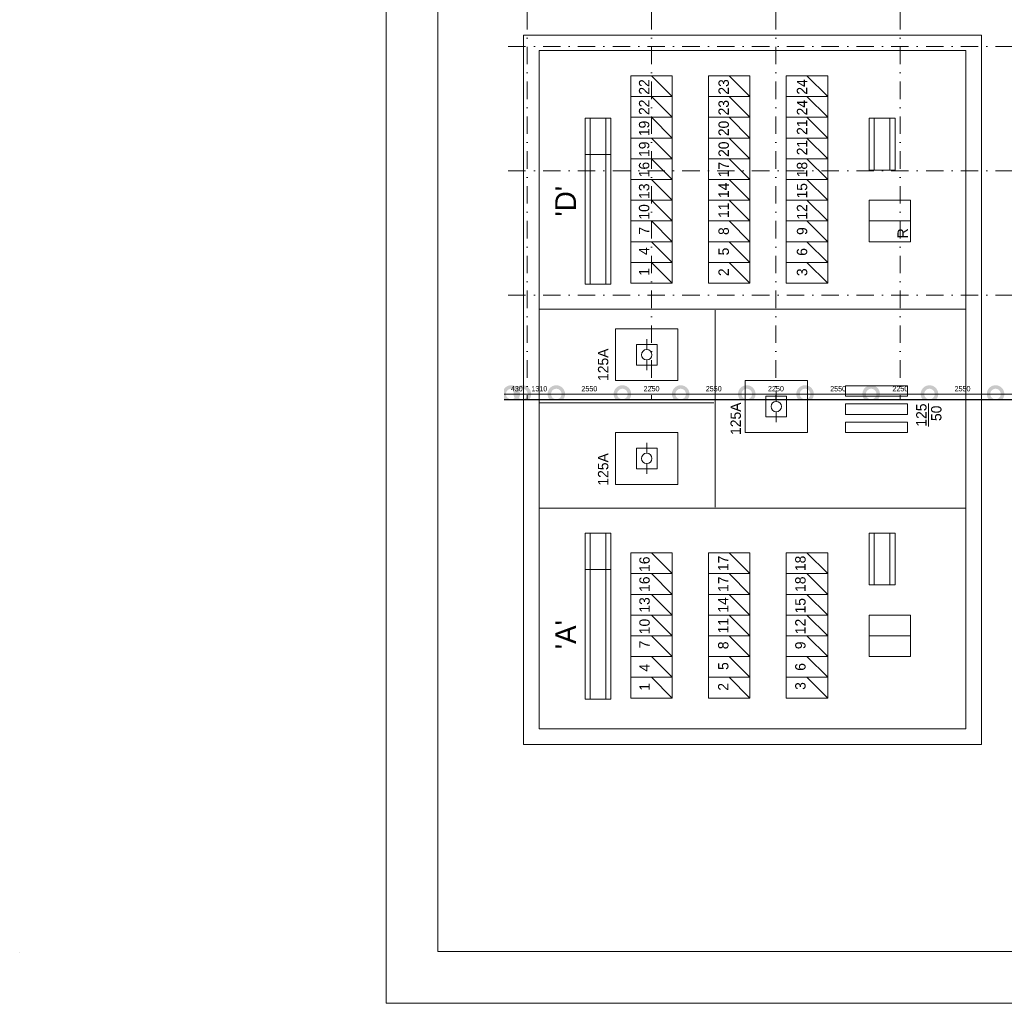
# Model space of a CAD drawing. Header units: millimetres. Extents: x -12328 to 85769, y 0 to 59371.
# Tile 1 of 18: x -12328 to 25668, y 0 to 37937. Entities that reach past the tile are written whole.
import ezdxf
from ezdxf.xclip import XClip

# ---------------------------------------------------------------- set-up
doc = ezdxf.new("R2010")
doc.units = ezdxf.units.MM
doc.header["$PDMODE"] = 3
doc.header["$PDSIZE"] = 1
doc.linetypes.add('DGN1', pattern=[504.6, 0, -504.6])
doc.linetypes.add('DGN4', pattern=[1343.35376, 671.67688, -335.83844, 0, -335.83844])
for name, color, linetype in [('1', 7, 'Continuous'), ('52', 7, 'Continuous'), ('56', 7, 'Continuous'), ('58', 7, 'Continuous'), ('63', 7, 'Continuous')]:
    doc.layers.add(name, color=color, linetype=linetype)
doc.styles.add('dgn003', font='dgn003.shx')
doc.styles.get("Standard").update_dxf_attribs({"font": 'arial.ttf'})
doc.dimstyles.get("Standard").update_dxf_attribs({"dimtxt": 0.18, "dimasz": 0.18, "dimexe": 0.18, "dimexo": 0.0625, "dimgap": 0.09, "dimtad": 0, "dimtih": 1, "dimtoh": 1, "dimdec": 4, "dimzin": 0, "dimdsep": 46, "dimtxsty": 'Standard', "dimcen": 0.09, "dimadec": 0, "dimazin": 0, "dimtfac": 1, "dimtdec": 4, "dimtofl": 0, "dimtmove": 0, "dimatfit": 3, "dimfxl": 1, "dimtolj": 1, "dimtzin": 0, "dimarcsym": 0})

# ---------------------------------------------------------------- blocks, each defined once
blk = doc.blocks.new('AnonymousCell')
at = {"layer": '52', "color": 1, "linetype": 'Continuous', "lineweight": 0}
blk.add_line((700, -400), (-100, 400), dxfattribs=at)
at = {"layer": '52', "color": 1, "linetype": 'Continuous', "lineweight": 0, "flags": 128}
blk.add_lwpolyline([(700, -400), (700, 400), (-900, 400), (-900, -400), (700, -400)], dxfattribs=at)
blk = doc.blocks.new('AnonymousCell1')
at = {"layer": '52', "color": 1, "linetype": 'Continuous', "lineweight": 0}
blk.add_line((700, -400), (-100, 400), dxfattribs=at)
at = {"layer": '52', "color": 1, "linetype": 'Continuous', "lineweight": 0, "flags": 128}
blk.add_lwpolyline([(700, -400), (700, 400), (-900, 400), (-900, -400), (700, -400)], dxfattribs=at)
blk = doc.blocks.new('AnonymousCell2')
at = {"layer": '52', "color": 1, "linetype": 'Continuous', "lineweight": 0}
blk.add_line((700, -400), (-100, 400), dxfattribs=at)
at = {"layer": '52', "color": 1, "linetype": 'Continuous', "lineweight": 0, "flags": 128}
blk.add_lwpolyline([(700, -400), (700, 400), (-900, 400), (-900, -400), (700, -400)], dxfattribs=at)
blk = doc.blocks.new('AnonymousCell3')
at = {"layer": '52', "color": 1, "linetype": 'Continuous', "lineweight": 0}
blk.add_line((700, -400), (-100, 400), dxfattribs=at)
at = {"layer": '52', "color": 1, "linetype": 'Continuous', "lineweight": 0, "flags": 128}
blk.add_lwpolyline([(700, -400), (700, 400), (-900, 400), (-900, -400), (700, -400)], dxfattribs=at)
blk = doc.blocks.new('AnonymousCell4')
at = {"layer": '52', "color": 1, "linetype": 'Continuous', "lineweight": 0}
blk.add_line((700, -400), (-100, 400), dxfattribs=at)
at = {"layer": '52', "color": 1, "linetype": 'Continuous', "lineweight": 0, "flags": 128}
blk.add_lwpolyline([(700, -400), (700, 400), (-900, 400), (-900, -400), (700, -400)], dxfattribs=at)
blk = doc.blocks.new('AnonymousCell5')
at = {"layer": '52', "color": 1, "linetype": 'Continuous', "lineweight": 0}
blk.add_line((700, -400), (-100, 400), dxfattribs=at)
at = {"layer": '52', "color": 1, "linetype": 'Continuous', "lineweight": 0, "flags": 128}
blk.add_lwpolyline([(700, -400), (700, 400), (-900, 400), (-900, -400), (700, -400)], dxfattribs=at)
blk = doc.blocks.new('AnonymousCell6')
at = {"layer": '52', "color": 1, "linetype": 'Continuous', "lineweight": 0}
blk.add_line((700, -400), (-100, 400), dxfattribs=at)
at = {"layer": '52', "color": 1, "linetype": 'Continuous', "lineweight": 0, "flags": 128}
blk.add_lwpolyline([(700, -400), (700, 400), (-900, 400), (-900, -400), (700, -400)], dxfattribs=at)
blk = doc.blocks.new('AnonymousCell7')
at = {"layer": '52', "color": 1, "linetype": 'Continuous', "lineweight": 0}
blk.add_line((700, -400), (-100, 400), dxfattribs=at)
at = {"layer": '52', "color": 1, "linetype": 'Continuous', "lineweight": 0, "flags": 128}
blk.add_lwpolyline([(700, -400), (700, 400), (-900, 400), (-900, -400), (700, -400)], dxfattribs=at)
blk = doc.blocks.new('AnonymousCell8')
at = {"layer": '52', "color": 1, "linetype": 'Continuous', "lineweight": 0}
blk.add_line((700, -400), (-100, 400), dxfattribs=at)
at = {"layer": '52', "color": 1, "linetype": 'Continuous', "lineweight": 0, "flags": 128}
blk.add_lwpolyline([(700, -400), (700, 400), (-900, 400), (-900, -400), (700, -400)], dxfattribs=at)
blk = doc.blocks.new('AnonymousCell9')
at = {"layer": '52', "color": 1, "linetype": 'Continuous', "lineweight": 0}
blk.add_line((700, -400), (-100, 400), dxfattribs=at)
at = {"layer": '52', "color": 1, "linetype": 'Continuous', "lineweight": 0, "flags": 128}
blk.add_lwpolyline([(700, -400), (700, 400), (-900, 400), (-900, -400), (700, -400)], dxfattribs=at)
blk = doc.blocks.new('AnonymousCell10')
at = {"layer": '52', "color": 1, "linetype": 'Continuous', "lineweight": 0}
blk.add_line((700, -400), (-100, 400), dxfattribs=at)
at = {"layer": '52', "color": 1, "linetype": 'Continuous', "lineweight": 0, "flags": 128}
blk.add_lwpolyline([(700, -400), (700, 400), (-900, 400), (-900, -400), (700, -400)], dxfattribs=at)
blk = doc.blocks.new('AnonymousCell11')
at = {"layer": '52', "color": 1, "linetype": 'Continuous', "lineweight": 0}
blk.add_line((700, -400), (-100, 400), dxfattribs=at)
at = {"layer": '52', "color": 1, "linetype": 'Continuous', "lineweight": 0, "flags": 128}
blk.add_lwpolyline([(700, -400), (700, 400), (-900, 400), (-900, -400), (700, -400)], dxfattribs=at)
blk = doc.blocks.new('AnonymousCell12')
at = {"layer": '52', "color": 1, "linetype": 'Continuous', "lineweight": 0}
blk.add_line((700, -400), (-100, 400), dxfattribs=at)
at = {"layer": '52', "color": 1, "linetype": 'Continuous', "lineweight": 0, "flags": 128}
blk.add_lwpolyline([(700, -400), (700, 400), (-900, 400), (-900, -400), (700, -400)], dxfattribs=at)
blk = doc.blocks.new('AnonymousCell13')
at = {"layer": '52', "color": 1, "linetype": 'Continuous', "lineweight": 0}
blk.add_line((700, -400), (-100, 400), dxfattribs=at)
at = {"layer": '52', "color": 1, "linetype": 'Continuous', "lineweight": 0, "flags": 128}
blk.add_lwpolyline([(700, -400), (700, 400), (-900, 400), (-900, -400), (700, -400)], dxfattribs=at)
blk = doc.blocks.new('AnonymousCell14')
at = {"layer": '52', "color": 1, "linetype": 'Continuous', "lineweight": 0}
blk.add_line((700, -400), (-100, 400), dxfattribs=at)
at = {"layer": '52', "color": 1, "linetype": 'Continuous', "lineweight": 0, "flags": 128}
blk.add_lwpolyline([(700, -400), (700, 400), (-900, 400), (-900, -400), (700, -400)], dxfattribs=at)
blk = doc.blocks.new('AnonymousCell15')
at = {"layer": '52', "color": 1, "linetype": 'Continuous', "lineweight": 0}
blk.add_line((700, -400), (-100, 400), dxfattribs=at)
at = {"layer": '52', "color": 1, "linetype": 'Continuous', "lineweight": 0, "flags": 128}
blk.add_lwpolyline([(700, -400), (700, 400), (-900, 400), (-900, -400), (700, -400)], dxfattribs=at)
blk = doc.blocks.new('AnonymousCell16')
at = {"layer": '52', "color": 1, "linetype": 'Continuous', "lineweight": 0}
blk.add_line((700, -400), (-100, 400), dxfattribs=at)
at = {"layer": '52', "color": 1, "linetype": 'Continuous', "lineweight": 0, "flags": 128}
blk.add_lwpolyline([(700, -400), (700, 400), (-900, 400), (-900, -400), (700, -400)], dxfattribs=at)
blk = doc.blocks.new('AnonymousCell17')
at = {"layer": '52', "color": 1, "linetype": 'Continuous', "lineweight": 0}
blk.add_line((700, -400), (-100, 400), dxfattribs=at)
at = {"layer": '52', "color": 1, "linetype": 'Continuous', "lineweight": 0, "flags": 128}
blk.add_lwpolyline([(700, -400), (700, 400), (-900, 400), (-900, -400), (700, -400)], dxfattribs=at)
blk = doc.blocks.new('AnonymousCell18')
at = {"layer": '52', "color": 1, "linetype": 'Continuous', "lineweight": 0}
blk.add_line((700, -400), (-100, 400), dxfattribs=at)
at = {"layer": '52', "color": 1, "linetype": 'Continuous', "lineweight": 0, "flags": 128}
blk.add_lwpolyline([(700, -400), (700, 400), (-900, 400), (-900, -400), (700, -400)], dxfattribs=at)
blk = doc.blocks.new('AnonymousCell19')
at = {"layer": '52', "color": 1, "linetype": 'Continuous', "lineweight": 0}
blk.add_line((700, -400), (-100, 400), dxfattribs=at)
at = {"layer": '52', "color": 1, "linetype": 'Continuous', "lineweight": 0, "flags": 128}
blk.add_lwpolyline([(700, -400), (700, 400), (-900, 400), (-900, -400), (700, -400)], dxfattribs=at)
blk = doc.blocks.new('AnonymousCell20')
at = {"layer": '52', "color": 1, "linetype": 'Continuous', "lineweight": 0}
blk.add_line((700, -400), (-100, 400), dxfattribs=at)
at = {"layer": '52', "color": 1, "linetype": 'Continuous', "lineweight": 0, "flags": 128}
blk.add_lwpolyline([(700, -400), (700, 400), (-900, 400), (-900, -400), (700, -400)], dxfattribs=at)
blk = doc.blocks.new('AnonymousCell21')
at = {"layer": '52', "color": 1, "linetype": 'Continuous', "lineweight": 0}
for p, q in [((0, 200), (0, 600)), ((0, -200), (0, -600))]:
    blk.add_line(p, q, dxfattribs=at)
at = {"layer": '52', "color": 1, "linetype": 'Continuous', "lineweight": 0, "flags": 128}
for points in [[(-1200, -1000), (-1200, 1000), (1200, 1000), (1200, -1000), (-1200, -1000)], [(400, -400), (400, 400), (-400, 400), (-400, -400), (400, -400)]]:
    blk.add_lwpolyline(points, dxfattribs=at)
at = {"layer": '52', "color": 1, "linetype": 'Continuous', "lineweight": 0}
blk.add_circle((-1, 0), 200, dxfattribs=at)
blk = doc.blocks.new('AnonymousCell22')
at = {"layer": '52', "color": 1, "linetype": 'Continuous', "lineweight": 0}
for p, q in [((0, 200), (0, 600)), ((0, -200), (0, -600))]:
    blk.add_line(p, q, dxfattribs=at)
at = {"layer": '52', "color": 1, "linetype": 'Continuous', "lineweight": 0, "flags": 128}
for points in [[(-1200, -1000), (-1200, 1000), (1200, 1000), (1200, -1000), (-1200, -1000)], [(400, -400), (400, 400), (-400, 400), (-400, -400), (400, -400)]]:
    blk.add_lwpolyline(points, dxfattribs=at)
at = {"layer": '52', "color": 1, "linetype": 'Continuous', "lineweight": 0}
blk.add_circle((-1, 0), 200, dxfattribs=at)
blk = doc.blocks.new('AnonymousCell23')
at = {"layer": '52', "color": 1, "linetype": 'Continuous', "lineweight": 0}
for p, q in [((0, 200), (0, 600)), ((0, -200), (0, -600))]:
    blk.add_line(p, q, dxfattribs=at)
at = {"layer": '52', "color": 1, "linetype": 'Continuous', "lineweight": 0, "flags": 128}
for points in [[(-1200, -1000), (-1200, 1000), (1200, 1000), (1200, -1000), (-1200, -1000)], [(400, -400), (400, 400), (-400, 400), (-400, -400), (400, -400)]]:
    blk.add_lwpolyline(points, dxfattribs=at)
at = {"layer": '52', "color": 1, "linetype": 'Continuous', "lineweight": 0}
blk.add_circle((-1, 0), 200, dxfattribs=at)
blk = doc.blocks.new('AnonymousCell24')
at = {"layer": '52', "color": 1, "linetype": 'Continuous', "lineweight": 0}
blk.add_line((700, -400), (-100, 400), dxfattribs=at)
at = {"layer": '52', "color": 1, "linetype": 'Continuous', "lineweight": 0, "flags": 128}
blk.add_lwpolyline([(700, -400), (700, 400), (-900, 400), (-900, -400), (700, -400)], dxfattribs=at)
blk = doc.blocks.new('AnonymousCell25')
at = {"layer": '52', "color": 1, "linetype": 'Continuous', "lineweight": 0}
blk.add_line((700, -400), (-100, 400), dxfattribs=at)
at = {"layer": '52', "color": 1, "linetype": 'Continuous', "lineweight": 0, "flags": 128}
blk.add_lwpolyline([(700, -400), (700, 400), (-900, 400), (-900, -400), (700, -400)], dxfattribs=at)
blk = doc.blocks.new('AnonymousCell26')
at = {"layer": '52', "color": 1, "linetype": 'Continuous', "lineweight": 0}
blk.add_line((700, -400), (-100, 400), dxfattribs=at)
at = {"layer": '52', "color": 1, "linetype": 'Continuous', "lineweight": 0, "flags": 128}
blk.add_lwpolyline([(700, -400), (700, 400), (-900, 400), (-900, -400), (700, -400)], dxfattribs=at)
blk = doc.blocks.new('AnonymousCell27')
at = {"layer": '52', "color": 1, "linetype": 'Continuous', "lineweight": 0}
blk.add_line((700, -400), (-100, 400), dxfattribs=at)
at = {"layer": '52', "color": 1, "linetype": 'Continuous', "lineweight": 0, "flags": 128}
blk.add_lwpolyline([(700, -400), (700, 400), (-900, 400), (-900, -400), (700, -400)], dxfattribs=at)
blk = doc.blocks.new('AnonymousCell28')
at = {"layer": '52', "color": 1, "linetype": 'Continuous', "lineweight": 0}
blk.add_line((700, -400), (-100, 400), dxfattribs=at)
at = {"layer": '52', "color": 1, "linetype": 'Continuous', "lineweight": 0, "flags": 128}
blk.add_lwpolyline([(700, -400), (700, 400), (-900, 400), (-900, -400), (700, -400)], dxfattribs=at)
blk = doc.blocks.new('AnonymousCell29')
at = {"layer": '52', "color": 1, "linetype": 'Continuous', "lineweight": 0}
blk.add_line((700, -400), (-100, 400), dxfattribs=at)
at = {"layer": '52', "color": 1, "linetype": 'Continuous', "lineweight": 0, "flags": 128}
blk.add_lwpolyline([(700, -400), (700, 400), (-900, 400), (-900, -400), (700, -400)], dxfattribs=at)
blk = doc.blocks.new('AnonymousCell30')
at = {"layer": '52', "color": 1, "linetype": 'Continuous', "lineweight": 0}
blk.add_line((700, -400), (-100, 400), dxfattribs=at)
at = {"layer": '52', "color": 1, "linetype": 'Continuous', "lineweight": 0, "flags": 128}
blk.add_lwpolyline([(700, -400), (700, 400), (-900, 400), (-900, -400), (700, -400)], dxfattribs=at)
blk = doc.blocks.new('AnonymousCell31')
at = {"layer": '52', "color": 1, "linetype": 'Continuous', "lineweight": 0}
blk.add_line((700, -400), (-100, 400), dxfattribs=at)
at = {"layer": '52', "color": 1, "linetype": 'Continuous', "lineweight": 0, "flags": 128}
blk.add_lwpolyline([(700, -400), (700, 400), (-900, 400), (-900, -400), (700, -400)], dxfattribs=at)
blk = doc.blocks.new('AnonymousCell32')
at = {"layer": '52', "color": 1, "linetype": 'Continuous', "lineweight": 0}
blk.add_line((700, -400), (-100, 400), dxfattribs=at)
at = {"layer": '52', "color": 1, "linetype": 'Continuous', "lineweight": 0, "flags": 128}
blk.add_lwpolyline([(700, -400), (700, 400), (-900, 400), (-900, -400), (700, -400)], dxfattribs=at)
blk = doc.blocks.new('AnonymousCell33')
at = {"layer": '52', "color": 1, "linetype": 'Continuous', "lineweight": 0}
blk.add_line((700, -400), (-100, 400), dxfattribs=at)
at = {"layer": '52', "color": 1, "linetype": 'Continuous', "lineweight": 0, "flags": 128}
blk.add_lwpolyline([(700, -400), (700, 400), (-900, 400), (-900, -400), (700, -400)], dxfattribs=at)
blk = doc.blocks.new('AnonymousCell34')
at = {"layer": '52', "color": 1, "linetype": 'Continuous', "lineweight": 0}
blk.add_line((700, -400), (-100, 400), dxfattribs=at)
at = {"layer": '52', "color": 1, "linetype": 'Continuous', "lineweight": 0, "flags": 128}
blk.add_lwpolyline([(700, -400), (700, 400), (-900, 400), (-900, -400), (700, -400)], dxfattribs=at)
blk = doc.blocks.new('AnonymousCell35')
at = {"layer": '52', "color": 1, "linetype": 'Continuous', "lineweight": 0}
blk.add_line((700, -400), (-100, 400), dxfattribs=at)
at = {"layer": '52', "color": 1, "linetype": 'Continuous', "lineweight": 0, "flags": 128}
blk.add_lwpolyline([(700, -400), (700, 400), (-900, 400), (-900, -400), (700, -400)], dxfattribs=at)
blk = doc.blocks.new('AnonymousCell36')
at = {"layer": '52', "color": 1, "linetype": 'Continuous', "lineweight": 0}
blk.add_line((700, -400), (-100, 400), dxfattribs=at)
at = {"layer": '52', "color": 1, "linetype": 'Continuous', "lineweight": 0, "flags": 128}
blk.add_lwpolyline([(700, -400), (700, 400), (-900, 400), (-900, -400), (700, -400)], dxfattribs=at)
blk = doc.blocks.new('AnonymousCell37')
at = {"layer": '52', "color": 1, "linetype": 'Continuous', "lineweight": 0}
blk.add_line((700, -400), (-100, 400), dxfattribs=at)
at = {"layer": '52', "color": 1, "linetype": 'Continuous', "lineweight": 0, "flags": 128}
blk.add_lwpolyline([(700, -400), (700, 400), (-900, 400), (-900, -400), (700, -400)], dxfattribs=at)
blk = doc.blocks.new('AnonymousCell38')
at = {"layer": '52', "color": 1, "linetype": 'Continuous', "lineweight": 0}
blk.add_line((700, -400), (-100, 400), dxfattribs=at)
at = {"layer": '52', "color": 1, "linetype": 'Continuous', "lineweight": 0, "flags": 128}
blk.add_lwpolyline([(700, -400), (700, 400), (-900, 400), (-900, -400), (700, -400)], dxfattribs=at)
blk = doc.blocks.new('AnonymousCell39')
at = {"layer": '52', "color": 1, "linetype": 'Continuous', "lineweight": 0}
blk.add_line((700, -400), (-100, 400), dxfattribs=at)
at = {"layer": '52', "color": 1, "linetype": 'Continuous', "lineweight": 0, "flags": 128}
blk.add_lwpolyline([(700, -400), (700, 400), (-900, 400), (-900, -400), (700, -400)], dxfattribs=at)
blk = doc.blocks.new('AnonymousCell40')
at = {"layer": '52', "color": 1, "linetype": 'Continuous', "lineweight": 0}
blk.add_line((700, -400), (-100, 400), dxfattribs=at)
at = {"layer": '52', "color": 1, "linetype": 'Continuous', "lineweight": 0, "flags": 128}
blk.add_lwpolyline([(700, -400), (700, 400), (-900, 400), (-900, -400), (700, -400)], dxfattribs=at)
blk = doc.blocks.new('AnonymousCell41')
at = {"layer": '52', "color": 1, "linetype": 'Continuous', "lineweight": 0}
blk.add_line((700, -400), (-100, 400), dxfattribs=at)
at = {"layer": '52', "color": 1, "linetype": 'Continuous', "lineweight": 0, "flags": 128}
blk.add_lwpolyline([(700, -400), (700, 400), (-900, 400), (-900, -400), (700, -400)], dxfattribs=at)
blk = doc.blocks.new('AnonymousCell42')
at = {"layer": '52', "color": 1, "linetype": 'Continuous', "lineweight": 0}
blk.add_line((700, -400), (-100, 400), dxfattribs=at)
at = {"layer": '52', "color": 1, "linetype": 'Continuous', "lineweight": 0, "flags": 128}
blk.add_lwpolyline([(700, -400), (700, 400), (-900, 400), (-900, -400), (700, -400)], dxfattribs=at)
blk = doc.blocks.new('AnonymousCell43')
at = {"layer": '52', "color": 1, "linetype": 'Continuous', "lineweight": 0}
blk.add_line((700, -400), (-100, 400), dxfattribs=at)
at = {"layer": '52', "color": 1, "linetype": 'Continuous', "lineweight": 0, "flags": 128}
blk.add_lwpolyline([(700, -400), (700, 400), (-900, 400), (-900, -400), (700, -400)], dxfattribs=at)
blk = doc.blocks.new('AnonymousCell44')
at = {"layer": '52', "color": 1, "linetype": 'Continuous', "lineweight": 0}
blk.add_line((700, -400), (-100, 400), dxfattribs=at)
at = {"layer": '52', "color": 1, "linetype": 'Continuous', "lineweight": 0, "flags": 128}
blk.add_lwpolyline([(700, -400), (700, 400), (-900, 400), (-900, -400), (700, -400)], dxfattribs=at)
blk = doc.blocks.new('AnonymousCell45')
at = {"layer": '52', "color": 1, "linetype": 'Continuous', "lineweight": 0}
blk.add_line((700, -400), (-100, 400), dxfattribs=at)
at = {"layer": '52', "color": 1, "linetype": 'Continuous', "lineweight": 0, "flags": 128}
blk.add_lwpolyline([(700, -400), (700, 400), (-900, 400), (-900, -400), (700, -400)], dxfattribs=at)
blk = doc.blocks.new('AnonymousCell46')
at = {"layer": '52', "color": 1, "linetype": 'Continuous', "lineweight": 0}
blk.add_line((700, -400), (-100, 400), dxfattribs=at)
at = {"layer": '52', "color": 1, "linetype": 'Continuous', "lineweight": 0, "flags": 128}
blk.add_lwpolyline([(700, -400), (700, 400), (-900, 400), (-900, -400), (700, -400)], dxfattribs=at)
blk = doc.blocks.new('AnonymousCell47')
at = {"layer": '52', "color": 1, "linetype": 'Continuous', "lineweight": 0}
blk.add_line((700, -400), (-100, 400), dxfattribs=at)
at = {"layer": '52', "color": 1, "linetype": 'Continuous', "lineweight": 0, "flags": 128}
blk.add_lwpolyline([(700, -400), (700, 400), (-900, 400), (-900, -400), (700, -400)], dxfattribs=at)
blk = doc.blocks.new('AnonymousCell48')
at = {"layer": '52', "color": 1, "linetype": 'Continuous', "lineweight": 0}
blk.add_line((700, -400), (-100, 400), dxfattribs=at)
at = {"layer": '52', "color": 1, "linetype": 'Continuous', "lineweight": 0, "flags": 128}
blk.add_lwpolyline([(700, -400), (700, 400), (-900, 400), (-900, -400), (700, -400)], dxfattribs=at)
blk = doc.blocks.new('AnonymousCell49')
at = {"layer": '52', "color": 1, "linetype": 'Continuous', "lineweight": 0}
blk.add_line((700, -400), (-100, 400), dxfattribs=at)
at = {"layer": '52', "color": 1, "linetype": 'Continuous', "lineweight": 0, "flags": 128}
blk.add_lwpolyline([(700, -400), (700, 400), (-900, 400), (-900, -400), (700, -400)], dxfattribs=at)
blk = doc.blocks.new('AnonymousCell50')
at = {"layer": '52', "color": 1, "linetype": 'Continuous', "lineweight": 0}
blk.add_line((700, -400), (-100, 400), dxfattribs=at)
at = {"layer": '52', "color": 1, "linetype": 'Continuous', "lineweight": 0, "flags": 128}
blk.add_lwpolyline([(700, -400), (700, 400), (-900, 400), (-900, -400), (700, -400)], dxfattribs=at)
blk = doc.blocks.new('AnonymousCell51')
at = {"layer": '52', "color": 1, "linetype": 'Continuous', "lineweight": 0}
blk.add_line((700, -400), (-100, 400), dxfattribs=at)
at = {"layer": '52', "color": 1, "linetype": 'Continuous', "lineweight": 0, "flags": 128}
blk.add_lwpolyline([(700, -400), (700, 400), (-900, 400), (-900, -400), (700, -400)], dxfattribs=at)
blk = doc.blocks.new('AnonymousCell52')
at = {"layer": '52', "color": 1, "linetype": 'Continuous', "lineweight": 0}
blk.add_line((700, -400), (-100, 400), dxfattribs=at)
at = {"layer": '52', "color": 1, "linetype": 'Continuous', "lineweight": 0, "flags": 128}
blk.add_lwpolyline([(700, -400), (700, 400), (-900, 400), (-900, -400), (700, -400)], dxfattribs=at)
blk = doc.blocks.new('AnonymousCell53')
at = {"layer": '52', "color": 1, "linetype": 'Continuous', "lineweight": 0}
blk.add_line((700, -400), (-100, 400), dxfattribs=at)
at = {"layer": '52', "color": 1, "linetype": 'Continuous', "lineweight": 0, "flags": 128}
blk.add_lwpolyline([(700, -400), (700, 400), (-900, 400), (-900, -400), (700, -400)], dxfattribs=at)
blk = doc.blocks.new('A1')
at = {"layer": '1', "color": 1, "linetype": 'Continuous', "lineweight": 0}
blk.add_line((0, 59400), (0, 0), dxfattribs=at)
at = {"layer": '1', "color": 5, "linetype": 'Continuous', "lineweight": 0, "flags": 128}
blk.add_lwpolyline([(1000, 1000), (83100, 1000), (83100, 58400), (1000, 58400), (1000, 1000)], dxfattribs=at)
blk = doc.blocks.new('AnonymousCell56')
at = {"color": 1, "linetype": 'Continuous', "lineweight": 0}
blk.add_blockref('A1', (-42050, -29700), dxfattribs=at)
blk = doc.blocks.new('50E03_329_E01 - Default')
at = {"layer": '63', "color": 1, "linetype": 'Continuous', "lineweight": 0}
blk.add_line((0, 0), (4998, 7745), dxfattribs=at)
at = {"color": 1, "linetype": 'Continuous', "lineweight": 0}
blk.add_blockref('AnonymousCell56', (42050, 29700), dxfattribs=at)
blk = doc.blocks.new('_DotSmall')
at = {"color": 0, "linetype": 'ByBlock', "const_width": 0.5}
blk.add_lwpolyline([(-0.0625, 0, 1), (0.0625, 0, 1)], format="xyb", close=True, dxfattribs=at)
blk = doc.blocks.new('*D11169')
at = {"layer": '58', "color": 3, "linetype": 'Continuous', "lineweight": 0, "transparency": 16777216}
blk.add_line((31925, 18484), (34175, 18484), dxfattribs=at)
at = {"layer": 'Defpoints', "color": 0, "linetype": 'Continuous', "transparency": 16777216}
for p in [(34175, 18484), (31925, 17684), (34175, 17684)]:
    blk.add_point(p, dxfattribs=at)
at = {"layer": '58', "color": 3, "linetype": 'Continuous', "lineweight": 0, "transparency": 16777216, "xscale": 1080, "yscale": 1080, "zscale": 1080, "rotation": 180}
blk.add_blockref('_DotSmall', (31925, 18484), dxfattribs=at)
at = {"layer": '58', "color": 3, "linetype": 'Continuous', "lineweight": 0, "transparency": 16777216, "xscale": 1080, "yscale": 1080, "zscale": 1080}
blk.add_blockref('_DotSmall', (34175, 18484), dxfattribs=at)
at = {"layer": '58', "color": 3, "linetype": 'Continuous', "lineweight": 0, "transparency": 16777216, "insert": (33050, 18687), "char_height": 200, "attachment_point": 5, "style": 'dgn003'}
blk.add_mtext('\\A1;2250', dxfattribs=at)
blk = doc.blocks.new('*D11170')
at = {"layer": '58', "color": 3, "linetype": 'Continuous', "lineweight": 0, "transparency": 16777216}
blk.add_line((31925, 18484), (29375, 18484), dxfattribs=at)
at = {"layer": 'Defpoints', "color": 0, "linetype": 'Continuous', "transparency": 16777216}
for p in [(29375, 18484), (29375, 17684), (31925, 17684)]:
    blk.add_point(p, dxfattribs=at)
at = {"layer": '58', "color": 3, "linetype": 'Continuous', "lineweight": 0, "transparency": 16777216, "xscale": 1080, "yscale": 1080, "zscale": 1080, "rotation": 180}
blk.add_blockref('_DotSmall', (29375, 18484), dxfattribs=at)
at = {"layer": '58', "color": 3, "linetype": 'Continuous', "lineweight": 0, "transparency": 16777216, "xscale": 1080, "yscale": 1080, "zscale": 1080}
blk.add_blockref('_DotSmall', (31925, 18484), dxfattribs=at)
at = {"layer": '58', "color": 3, "linetype": 'Continuous', "lineweight": 0, "transparency": 16777216, "insert": (30650, 18687), "char_height": 200, "attachment_point": 5, "style": 'dgn003'}
blk.add_mtext('\\A1;2550', dxfattribs=at)
blk = doc.blocks.new('*D11171')
at = {"layer": '58', "color": 3, "linetype": 'Continuous', "lineweight": 0, "transparency": 16777216}
blk.add_line((27125, 18484), (29375, 18484), dxfattribs=at)
at = {"layer": 'Defpoints', "color": 0, "linetype": 'Continuous', "transparency": 16777216}
for p in [(29375, 18484), (27125, 17684), (29375, 17684)]:
    blk.add_point(p, dxfattribs=at)
at = {"layer": '58', "color": 3, "linetype": 'Continuous', "lineweight": 0, "transparency": 16777216, "xscale": 1080, "yscale": 1080, "zscale": 1080, "rotation": 180}
blk.add_blockref('_DotSmall', (27125, 18484), dxfattribs=at)
at = {"layer": '58', "color": 3, "linetype": 'Continuous', "lineweight": 0, "transparency": 16777216, "xscale": 1080, "yscale": 1080, "zscale": 1080}
blk.add_blockref('_DotSmall', (29375, 18484), dxfattribs=at)
at = {"layer": '58', "color": 3, "linetype": 'Continuous', "lineweight": 0, "transparency": 16777216, "insert": (28250, 18687), "char_height": 200, "attachment_point": 5, "style": 'dgn003'}
blk.add_mtext('\\A1;2250', dxfattribs=at)
blk = doc.blocks.new('*D11172')
at = {"layer": '58', "color": 3, "linetype": 'Continuous', "lineweight": 0, "transparency": 16777216}
blk.add_line((24575, 18484), (27125, 18484), dxfattribs=at)
at = {"layer": 'Defpoints', "color": 0, "linetype": 'Continuous', "transparency": 16777216}
for p in [(27125, 18484), (24575, 17684), (27125, 17684)]:
    blk.add_point(p, dxfattribs=at)
at = {"layer": '58', "color": 3, "linetype": 'Continuous', "lineweight": 0, "transparency": 16777216, "xscale": 1080, "yscale": 1080, "zscale": 1080, "rotation": 180}
blk.add_blockref('_DotSmall', (24575, 18484), dxfattribs=at)
at = {"layer": '58', "color": 3, "linetype": 'Continuous', "lineweight": 0, "transparency": 16777216, "xscale": 1080, "yscale": 1080, "zscale": 1080}
blk.add_blockref('_DotSmall', (27125, 18484), dxfattribs=at)
at = {"layer": '58', "color": 3, "linetype": 'Continuous', "lineweight": 0, "transparency": 16777216, "insert": (25850, 18687), "char_height": 200, "attachment_point": 5, "style": 'dgn003'}
blk.add_mtext('\\A1;2550', dxfattribs=at)
blk = doc.blocks.new('*D11173')
at = {"layer": '58', "color": 3, "linetype": 'Continuous', "lineweight": 0, "transparency": 16777216}
blk.add_line((22325, 18484), (24575, 18484), dxfattribs=at)
at = {"layer": 'Defpoints', "color": 0, "linetype": 'Continuous', "transparency": 16777216}
for p in [(24575, 18484), (22325, 17684), (24575, 17684)]:
    blk.add_point(p, dxfattribs=at)
at = {"layer": '58', "color": 3, "linetype": 'Continuous', "lineweight": 0, "transparency": 16777216, "xscale": 1080, "yscale": 1080, "zscale": 1080, "rotation": 180}
blk.add_blockref('_DotSmall', (22325, 18484), dxfattribs=at)
at = {"layer": '58', "color": 3, "linetype": 'Continuous', "lineweight": 0, "transparency": 16777216, "xscale": 1080, "yscale": 1080, "zscale": 1080}
blk.add_blockref('_DotSmall', (24575, 18484), dxfattribs=at)
at = {"layer": '58', "color": 3, "linetype": 'Continuous', "lineweight": 0, "transparency": 16777216, "insert": (23450, 18687), "char_height": 200, "attachment_point": 5, "style": 'dgn003'}
blk.add_mtext('\\A1;2250', dxfattribs=at)
blk = doc.blocks.new('*D11174')
at = {"layer": '58', "color": 3, "linetype": 'Continuous', "lineweight": 0, "transparency": 16777216}
blk.add_line((22325, 18484), (19775, 18484), dxfattribs=at)
at = {"layer": 'Defpoints', "color": 0, "linetype": 'Continuous', "transparency": 16777216}
for p in [(19775, 18484), (19775, 17684), (22325, 17684)]:
    blk.add_point(p, dxfattribs=at)
at = {"layer": '58', "color": 3, "linetype": 'Continuous', "lineweight": 0, "transparency": 16777216, "xscale": 1080, "yscale": 1080, "zscale": 1080, "rotation": 180}
blk.add_blockref('_DotSmall', (19775, 18484), dxfattribs=at)
at = {"layer": '58', "color": 3, "linetype": 'Continuous', "lineweight": 0, "transparency": 16777216, "xscale": 1080, "yscale": 1080, "zscale": 1080}
blk.add_blockref('_DotSmall', (22325, 18484), dxfattribs=at)
at = {"layer": '58', "color": 3, "linetype": 'Continuous', "lineweight": 0, "transparency": 16777216, "insert": (21050, 18687), "char_height": 200, "attachment_point": 5, "style": 'dgn003'}
blk.add_mtext('\\A1;2550', dxfattribs=at)
blk = doc.blocks.new('*D11175')
at = {"layer": '58', "color": 3, "linetype": 'Continuous', "lineweight": 0, "transparency": 16777216}
blk.add_line((17525, 18484), (19775, 18484), dxfattribs=at)
at = {"layer": 'Defpoints', "color": 0, "linetype": 'Continuous', "transparency": 16777216}
for p in [(19775, 18484), (17525, 17684), (19775, 17684)]:
    blk.add_point(p, dxfattribs=at)
at = {"layer": '58', "color": 3, "linetype": 'Continuous', "lineweight": 0, "transparency": 16777216, "xscale": 1080, "yscale": 1080, "zscale": 1080, "rotation": 180}
blk.add_blockref('_DotSmall', (17525, 18484), dxfattribs=at)
at = {"layer": '58', "color": 3, "linetype": 'Continuous', "lineweight": 0, "transparency": 16777216, "xscale": 1080, "yscale": 1080, "zscale": 1080}
blk.add_blockref('_DotSmall', (19775, 18484), dxfattribs=at)
at = {"layer": '58', "color": 3, "linetype": 'Continuous', "lineweight": 0, "transparency": 16777216, "insert": (18650, 18687), "char_height": 200, "attachment_point": 5, "style": 'dgn003'}
blk.add_mtext('\\A1;2250', dxfattribs=at)
blk = doc.blocks.new('*D11176')
at = {"layer": '58', "color": 3, "linetype": 'Continuous', "lineweight": 0, "transparency": 16777216}
blk.add_line((14975, 18484), (17525, 18484), dxfattribs=at)
at = {"layer": 'Defpoints', "color": 0, "linetype": 'Continuous', "transparency": 16777216}
for p in [(17525, 18484), (14975, 17684), (17525, 17684)]:
    blk.add_point(p, dxfattribs=at)
at = {"layer": '58', "color": 3, "linetype": 'Continuous', "lineweight": 0, "transparency": 16777216, "xscale": 1080, "yscale": 1080, "zscale": 1080, "rotation": 180}
blk.add_blockref('_DotSmall', (14975, 18484), dxfattribs=at)
at = {"layer": '58', "color": 3, "linetype": 'Continuous', "lineweight": 0, "transparency": 16777216, "xscale": 1080, "yscale": 1080, "zscale": 1080}
blk.add_blockref('_DotSmall', (17525, 18484), dxfattribs=at)
at = {"layer": '58', "color": 3, "linetype": 'Continuous', "lineweight": 0, "transparency": 16777216, "insert": (16250, 18687), "char_height": 200, "attachment_point": 5, "style": 'dgn003'}
blk.add_mtext('\\A1;2550', dxfattribs=at)
blk = doc.blocks.new('*D11177')
at = {"layer": '58', "color": 3, "linetype": 'Continuous', "lineweight": 0, "transparency": 16777216}
blk.add_line((13665, 18484), (14975, 18484), dxfattribs=at)
at = {"layer": 'Defpoints', "color": 0, "linetype": 'Continuous', "transparency": 16777216}
for p in [(14975, 18484), (13665, 17684), (14975, 17684)]:
    blk.add_point(p, dxfattribs=at)
at = {"layer": '58', "color": 3, "linetype": 'Continuous', "lineweight": 0, "transparency": 16777216, "xscale": 1080, "yscale": 1080, "zscale": 1080, "rotation": 180}
blk.add_blockref('_DotSmall', (13665, 18484), dxfattribs=at)
at = {"layer": '58', "color": 3, "linetype": 'Continuous', "lineweight": 0, "transparency": 16777216, "xscale": 1080, "yscale": 1080, "zscale": 1080}
blk.add_blockref('_DotSmall', (14975, 18484), dxfattribs=at)
at = {"layer": '58', "color": 3, "linetype": 'Continuous', "lineweight": 0, "transparency": 16777216, "insert": (14320, 18687), "char_height": 200, "attachment_point": 5, "style": 'dgn003'}
blk.add_mtext('\\A1;1310', dxfattribs=at)
blk = doc.blocks.new('*D11178')
at = {"layer": '58', "color": 3, "linetype": 'Continuous', "lineweight": 0, "transparency": 16777216}
for p, q in [((13235, 18484), (12155, 18484)), ((13235, 18484), (13665, 18484)), ((13665, 18484), (14745, 18484))]:
    blk.add_line(p, q, dxfattribs=at)
at = {"layer": 'Defpoints', "color": 0, "linetype": 'Continuous', "transparency": 16777216}
for p in [(13665, 18484), (13235, 17084), (13665, 17084)]:
    blk.add_point(p, dxfattribs=at)
at = {"layer": '58', "color": 3, "linetype": 'Continuous', "lineweight": 0, "transparency": 16777216, "xscale": 1080, "yscale": 1080, "zscale": 1080}
blk.add_blockref('_DotSmall', (13235, 18484), dxfattribs=at)
at = {"layer": '58', "color": 3, "linetype": 'Continuous', "lineweight": 0, "transparency": 16777216, "xscale": 1080, "yscale": 1080, "zscale": 1080, "rotation": 180}
blk.add_blockref('_DotSmall', (13665, 18484), dxfattribs=at)
at = {"layer": '58', "color": 3, "linetype": 'Continuous', "lineweight": 0, "transparency": 16777216, "insert": (13450, 18687), "char_height": 200, "attachment_point": 5, "style": 'dgn003'}
blk.add_mtext('\\A1;430', dxfattribs=at)
blk = doc.blocks.new('*D11179')
at = {"layer": '58', "color": 3, "linetype": 'Continuous', "lineweight": 0, "transparency": 16777216}
blk.add_line((11535, 18484), (13235, 18484), dxfattribs=at)
at = {"layer": 'Defpoints', "color": 0, "linetype": 'Continuous', "transparency": 16777216}
for p in [(13235, 18484), (11535, 17084), (13235, 17084)]:
    blk.add_point(p, dxfattribs=at)
at = {"layer": '58', "color": 3, "linetype": 'Continuous', "lineweight": 0, "transparency": 16777216, "xscale": 1080, "yscale": 1080, "zscale": 1080, "rotation": 180}
blk.add_blockref('_DotSmall', (11535, 18484), dxfattribs=at)
at = {"layer": '58', "color": 3, "linetype": 'Continuous', "lineweight": 0, "transparency": 16777216, "xscale": 1080, "yscale": 1080, "zscale": 1080}
blk.add_blockref('_DotSmall', (13235, 18484), dxfattribs=at)
at = {"layer": '58', "color": 3, "linetype": 'Continuous', "lineweight": 0, "transparency": 16777216, "insert": (12385, 18687), "char_height": 200, "attachment_point": 5, "style": 'dgn003'}
blk.add_mtext('\\A1;1700', dxfattribs=at)
blk = doc.blocks.new('A3')
at = {"layer": '1', "color": 1, "linetype": 'Continuous', "lineweight": 0}
for p, q in [((0, 59371.44), (0, 0)), ((0, 0), (83959.61, 0))]:
    blk.add_line(p, q, dxfattribs=at)
at = {"layer": '1', "color": 5, "linetype": 'Continuous', "lineweight": 0, "flags": 128}
blk.add_lwpolyline([(1999.05, 1999.03), (81960.57, 1999.03), (81960.57, 57372.39), (1999.05, 57372.39), (1999.05, 1999.03)], dxfattribs=at)
blk = doc.blocks.new('AnonymousCell54')
at = {"color": 1, "linetype": 'Continuous', "lineweight": 0}
blk.add_blockref('A3', (-41980, -29686), dxfattribs=at)
blk = doc.blocks.new('50E03_329_B01 - Default')
at = {"layer": '56', "color": 3, "linetype": 'DGN4', "lineweight": 0}
for p, q in [((13849.76, 55989.76), (13849.76, 547.85)), ((18649.76, 55989.76), (18649.76, 547.85)), ((23449.76, 55989.76), (23449.76, 547.85)), ((28249.76, 55989.76), (28249.76, 547.85)), ((52180.43, 31892.77), (-3616.95, 31892.77)), ((52180.43, 27092.77), (-3616.95, 27092.77)), ((52180.43, 22292.77), (-3616.95, 22292.77)), ((52180.43, 17492.77), (-3616.95, 17492.77)), ((52180.43, 12692.77), (-3616.95, 12692.77)), ((52180.43, 7892.77), (-3616.95, 7892.77))]:
    blk.add_line(p, q, dxfattribs=at)
at = {"layer": '58', "color": 3, "linetype": 'DGN1', "lineweight": 0}
for p, q in [((13664.76, 17684.49), (13664.76, 18484.49)), ((14974.76, 17684.49), (14974.76, 18484.49)), ((17524.76, 17684.49), (17524.76, 18484.49)), ((19774.76, 17684.49), (19774.76, 18484.49)), ((22324.76, 17684.49), (22324.76, 18484.49)), ((24574.76, 17684.49), (24574.76, 18484.49)), ((27124.76, 17684.49), (27124.76, 18484.49)), ((29374.76, 17684.49), (29374.76, 18484.49)), ((31924.76, 17684.49), (31924.76, 18484.49))]:
    blk.add_line(p, q, dxfattribs=at)
at = {"color": 7, "linetype": 'Continuous', "lineweight": 0}
blk.add_blockref('A1', (-8492.96, -3060.21), dxfattribs=at)
at = {"layer": '58', "color": 3, "linetype": 'Continuous', "lineweight": 0}
for base, p1, p2, picture, middle in [((13234.76, 18484.49), (11534.76, 17084.49), (13234.76, 17084.49), '*D11179', (12384.76, 18686.6)), ((13664.76, 18484.49), (13234.76, 17084.49), (13664.76, 17084.49), '*D11178', (13449.76, 18686.67)), ((14974.76, 18484.49), (13664.76, 17684.49), (14974.76, 17684.49), '*D11177', (14319.76, 18686.67)), ((17524.76, 18484.49), (14974.76, 17684.49), (17524.76, 17684.49), '*D11176', (16249.76, 18686.6)), ((19774.76, 18484.49), (17524.76, 17684.49), (19774.76, 17684.49), '*D11175', (18649.76, 18686.6)), ((19774.76, 18484.49), (22324.76, 17684.49), (19774.76, 17684.49), '*D11174', (21049.76, 18686.6)), ((24574.76, 18484.49), (22324.76, 17684.49), (24574.76, 17684.49), '*D11173', (23449.76, 18686.6)), ((27124.76, 18484.49), (24574.76, 17684.49), (27124.76, 17684.49), '*D11172', (25849.76, 18686.6)), ((29374.76, 18484.49), (27124.76, 17684.49), (29374.76, 17684.49), '*D11171', (28249.76, 18686.6)), ((29374.76, 18484.49), (31924.76, 17684.49), (29374.76, 17684.49), '*D11170', (30649.76, 18686.6)), ((34174.76, 18484.49), (31924.76, 17684.49), (34174.76, 17684.49), '*D11169', (33049.76, 18686.6))]:
    dim = blk.add_linear_dim(base=base, p1=p1, p2=p2, dimstyle='Standard', override={"dimscale": 1, "dimtxt": 200, "dimasz": 1080, "dimexe": 0, "dimexo": 0, "dimgap": 100, "dimtad": 1, "dimjust": 0, "dimtih": 0, "dimtoh": 0, "dimdec": 0, "dimlfac": 1, "dimzin": 11, "dimdsep": 46, "dimlunit": 2, "dimpost": '<>', "dimtxsty": 'dgn003', "dimblk1": 'DotSmall', "dimblk2": 'DotSmall', "dimsah": 1, "dimcen": 0, "dimse1": 1, "dimse2": 1, "dimclrd": 3, "dimclre": 3, "dimclrt": 3, "dimtol": 0, "dimtix": 1, "dimtofl": 1, "dimatfit": 3, "dimfrac": 1, "dimtolj": 1, "dimlwd": 0, "dimlwe": 0}, dxfattribs=at)
    dim.commit()
    dim.dimension.update_dxf_attribs({"geometry": picture, "text_midpoint": middle})

msp = doc.modelspace()

# ---------------------------------------------------------------- linework, layer by layer
at = {"layer": '52', "color": 1, "linetype": 'Continuous', "lineweight": 0}
for p, q in [((9688.12, 27734.96), (9688.12, 34134.96)), ((10288.12, 27734.96), (10288.12, 34134.96)), ((20652.12, 32134.96), (20652.12, 34134.96)), ((21252.12, 32134.96), (21252.12, 34134.96)), ((9688.12, 11734.96), (9688.12, 18134.96)), ((10288.12, 11734.96), (10288.12, 18134.96)), ((20652.12, 16134.96), (20652.12, 18134.96)), ((21252.12, 16134.96), (21252.12, 18134.96))]:
    msp.add_line(p, q, dxfattribs=at)
at = {"layer": '52', "color": 1, "linetype": 'CONTINUOUS', "lineweight": 0}
for p, q in [((7718.12, 26773.16), (7718.12, 26772.96)), ((7718.12, 26773.16), (24184.12, 26773.16)), ((7718.12, 26772.76), (7718.12, 26772.96)), ((7718.12, 26772.76), (24184.12, 26772.76)), ((14503.92, 19140.96), (14503.92, 26732.96)), ((14503.92, 26732.96), (14504.12, 26732.96)), ((14504.32, 26732.96), (14504.12, 26732.96)), ((14504.32, 19140.96), (14504.32, 26732.96)), ((24184.12, 26773.16), (24184.12, 26772.96)), ((24184.12, 26772.76), (24184.12, 26772.96)), ((7718.12, 23163.16), (7718.12, 23162.96)), ((7718.12, 23163.16), (14464.12, 23163.16)), ((7718.12, 23162.76), (7718.12, 23162.96)), ((7718.12, 23162.76), (14464.12, 23162.76)), ((14464.12, 23163.16), (14464.12, 23162.96)), ((14464.12, 23162.76), (14464.12, 23162.96)), ((7718.12, 19101.16), (7718.12, 19100.96)), ((7718.12, 19101.16), (24184.12, 19101.16)), ((7718.12, 19100.76), (7718.12, 19100.96)), ((7718.12, 19100.76), (24184.12, 19100.76)), ((14503.92, 19140.96), (14504.12, 19140.96)), ((14504.32, 19140.96), (14504.12, 19140.96)), ((24184.12, 19101.16), (24184.12, 19100.96)), ((24184.12, 19100.76), (24184.12, 19100.96))]:
    msp.add_line(p, q, dxfattribs=at)
at = {"layer": '52', "color": 1, "linetype": 'Continuous', "lineweight": 0, "flags": 128}
for points in [[(24784.12, 9984.96), (24784.12, 37342.96), (7118.12, 37342.96), (7118.12, 9984.96), (24784.12, 9984.96)], [(7718.12, 10584.96), (7718.12, 36742.96), (24184.12, 36742.96), (24184.12, 10584.96), (7718.12, 10584.96)], [(10488.12, 32734.96), (10488.12, 34134.96), (9488.12, 34134.96), (9488.12, 32734.96), (10488.12, 32734.96)], [(21452.12, 32134.96), (21452.12, 34134.96), (20452.12, 34134.96), (20452.12, 32134.96), (21452.12, 32134.96)], [(10488.12, 27734.96), (10488.12, 32734.96), (9488.12, 32734.96), (9488.12, 27734.96), (10488.12, 27734.96)], [(22052.12, 30172.96), (22052.12, 30972.96), (20452.12, 30972.96), (20452.12, 30172.96), (22052.12, 30172.96)], [(22052.12, 29372.96), (22052.12, 30172.96), (20452.12, 30172.96), (20452.12, 29372.96), (22052.12, 29372.96)], [(21936.12, 23414.96), (21936.12, 23814.96), (19536.12, 23814.96), (19536.12, 23414.96), (21936.12, 23414.96)], [(21936.12, 22714.96), (21936.12, 23114.96), (19536.12, 23114.96), (19536.12, 22714.96), (21936.12, 22714.96)], [(21936.12, 22014.96), (21936.12, 22414.96), (19536.12, 22414.96), (19536.12, 22014.96), (21936.12, 22014.96)], [(10488.12, 16734.96), (10488.12, 18134.96), (9488.12, 18134.96), (9488.12, 16734.96), (10488.12, 16734.96)], [(21452.12, 16134.96), (21452.12, 18134.96), (20452.12, 18134.96), (20452.12, 16134.96), (21452.12, 16134.96)], [(10488.12, 11734.96), (10488.12, 16734.96), (9488.12, 16734.96), (9488.12, 11734.96), (10488.12, 11734.96)], [(22052.12, 14172.96), (22052.12, 14972.96), (20452.12, 14972.96), (20452.12, 14172.96), (22052.12, 14172.96)], [(22052.12, 13372.96), (22052.12, 14172.96), (20452.12, 14172.96), (20452.12, 13372.96), (22052.12, 13372.96)]]:
    msp.add_lwpolyline(points, dxfattribs=at)

# ---------------------------------------------------------------- block references
at = {"color": 1, "linetype": 'Continuous', "lineweight": 0}
for name, p in [('AnonymousCell54', (43788.84, 29685.71)), ('AnonymousCell47', (12152.12, 35372.96)), ('AnonymousCell50', (15152.12, 35372.96)), ('AnonymousCell53', (18152.12, 35372.96)), ('AnonymousCell46', (12152.12, 34572.96)), ('AnonymousCell49', (15152.12, 34572.96)), ('AnonymousCell52', (18152.12, 34572.96)), ('AnonymousCell45', (12152.12, 33772.96)), ('AnonymousCell48', (15152.12, 33772.96)), ('AnonymousCell51', (18152.12, 33772.96)), ('AnonymousCell30', (12152.12, 32972.96)), ('AnonymousCell37', (15152.12, 32972.96)), ('AnonymousCell44', (18152.12, 32972.96)), ('AnonymousCell29', (12152.12, 32172.96)), ('AnonymousCell36', (15152.12, 32172.96)), ('AnonymousCell43', (18152.12, 32172.96)), ('AnonymousCell28', (12152.12, 31372.96)), ('AnonymousCell35', (15152.12, 31372.96)), ('AnonymousCell42', (18152.12, 31372.96)), ('AnonymousCell27', (12152.12, 30572.96)), ('AnonymousCell34', (15152.12, 30572.96)), ('AnonymousCell41', (18152.12, 30572.96)), ('AnonymousCell26', (12152.12, 29772.96)), ('AnonymousCell33', (15152.12, 29772.96)), ('AnonymousCell40', (18152.12, 29772.96)), ('AnonymousCell25', (12152.12, 28972.96)), ('AnonymousCell32', (15152.12, 28972.96)), ('AnonymousCell39', (18152.12, 28972.96)), ('AnonymousCell24', (12152.12, 28172.96)), ('AnonymousCell31', (15152.12, 28172.96)), ('AnonymousCell38', (18152.12, 28172.96)), ('AnonymousCell22', (11868.12, 25014.96)), ('AnonymousCell23', (16868.12, 23014.96)), ('AnonymousCell21', (11868.12, 21014.96)), ('AnonymousCell6', (12152.12, 16972.96)), ('AnonymousCell13', (15152.12, 16972.96)), ('AnonymousCell20', (18152.12, 16972.96)), ('AnonymousCell5', (12152.12, 16172.96)), ('AnonymousCell12', (15152.12, 16172.96)), ('AnonymousCell19', (18152.12, 16172.96)), ('AnonymousCell4', (12152.12, 15372.96)), ('AnonymousCell11', (15152.12, 15372.96)), ('AnonymousCell18', (18152.12, 15372.96)), ('AnonymousCell3', (12152.12, 14572.96)), ('AnonymousCell10', (15152.12, 14572.96)), ('AnonymousCell17', (18152.12, 14572.96)), ('AnonymousCell2', (12152.12, 13772.96)), ('AnonymousCell9', (15152.12, 13772.96)), ('AnonymousCell16', (18152.12, 13772.96)), ('AnonymousCell1', (12152.12, 12972.96)), ('AnonymousCell8', (15152.12, 12972.96)), ('AnonymousCell15', (18152.12, 12972.96)), ('AnonymousCell', (12152.12, 12172.96)), ('AnonymousCell7', (15152.12, 12172.96)), ('AnonymousCell14', (18152.12, 12172.96))]:
    msp.add_blockref(name, p, dxfattribs=at)
ref = msp.add_blockref('50E03_329_B01 - Default', (-6594.76, 5015.52))
XClip(ref).set_block_clipping_path([(50064.76, 50684.49), (50064.76, 4684.49), (37495.580003, 4684.49), (37495.580003, 4984.49), (37734.759997, 4984.49), (37734.759997, 10273.89), (37495.580003, 10273.89), (37495.580003, 13515.95), (37734.759997, 13515.95), (37734.759997, 17384.49), (37495.58, 17384.49), (37495.58, 18264.45), (12958.96, 18264.45), (12958.96, 37460.19), (10014.56, 37460.19), (10014.56, 50684.49)])
ref = msp.add_blockref('50E03_329_E01 - Default', (-12327.72, 1955.3))
XClip(ref).set_block_clipping_path([(0, 0), (1, 1)])

# ---------------------------------------------------------------- texts
at = {"layer": '52', "color": 1, "linetype": 'Continuous', "lineweight": 0, "style": 'dgn003'}
for s, height, p in [('22', 399.996, (11968.12, 35044.96)), ('23', 399.996, (15038.12, 35044.96)), ('24', 399.996, (18062.12, 35044.96)), ('22', 399.996, (11968.12, 34260.96)), ('23', 399.996, (15038.12, 34244.96)), ('24', 399.996, (18062.12, 34244.96)), ('19', 399.996, (11968.12, 33444.96)), ('20', 399.996, (15038.12, 33444.96)), ('21', 399.996, (18062.12, 33492.96)), ('19', 399.996, (11968.12, 32642.96)), ('20', 399.996, (15038.12, 32642.96)), ('21', 399.996, (18062.12, 32706.96)), ('16', 399.996, (11968.12, 31858.96)), ('17', 399.996, (15038.12, 31858.96)), ('18', 399.996, (18062.12, 31858.96)), ("'D'", 799.992, (9138.12, 30344.96)), ('13', 399.996, (11968.12, 31024.96)), ('14', 399.996, (15038.12, 31056.96)), ('15', 399.996, (18062.12, 31040.96)), ('10', 399.996, (11968.12, 30224.96)), ('11', 399.996, (15038.12, 30288.96)), ('12', 399.996, (18062.12, 30224.96)), ('7', 400, (11968.12, 29648.96)), ('8', 400, (15038.12, 29632.96)), ('9', 400, (18062.12, 29632.96)), ('R', 400, (21946.12, 29504.96)), ('4', 400, (11968.12, 28862.96)), ('5', 400, (15038.12, 28846.96)), ('6', 400, (18062.12, 28830.96)), ('1', 400, (11968.12, 28062.96)), ('2', 400, (15038.12, 28046.96)), ('3', 400, (18062.12, 28046.96)), ('125A', 399.996, (10386.12, 24002.96)), ('125A', 399.996, (15502.12, 21920.96)), ('%%u125%%u', 399.996, (22666.12, 22240.96)), ('50', 400, (23242.12, 22456.96)), ('125A', 399.996, (10386.12, 19966.96)), ('16', 399.996, (11984.12, 16636.96)), ('17', 399.996, (15022.12, 16668.96)), ('18', 399.996, (17998.12, 16668.96)), ('16', 399.996, (11984.12, 15866.96)), ('17', 399.996, (15022.12, 15866.96)), ('18', 399.996, (17998.12, 15866.96)), ('13', 399.996, (11984.12, 15066.96)), ('14', 399.996, (15022.12, 15066.96)), ('15', 399.996, (17998.12, 15034.96)), ("'A'", 799.992, (9138.12, 13656.96)), ('11', 399.996, (15022.12, 14266.96)), ('10', 399.996, (11984.12, 14234.96)), ('12', 399.996, (17998.12, 14234.96)), ('7', 400, (11984.12, 13688.96)), ('8', 400, (15022.12, 13656.96)), ('9', 400, (17998.12, 13656.96)), ('4', 400, (11984.12, 12792.96)), ('5', 400, (15022.12, 12856.96)), ('6', 400, (17998.12, 12824.96)), ('1', 400, (11984.12, 12056.96)), ('2', 400, (15022.12, 12056.96)), ('3', 400, (17998.12, 12088.96))]:
    msp.add_text(s, height=height, rotation=90, dxfattribs=at).set_placement(p)

doc.saveas('drawing.dxf')
